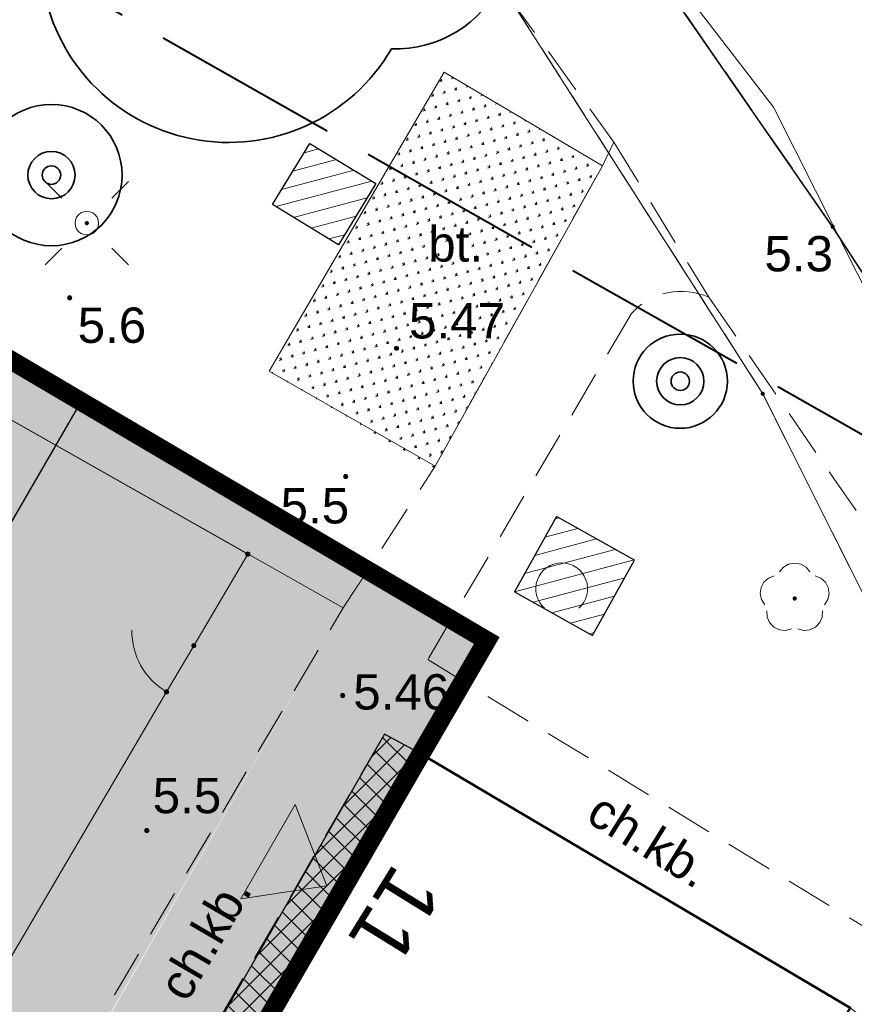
# Model space of a CAD drawing. Extents: x 5477758 to 5478338, y 5918296 to 5918505.
# Tile 131 of 135: x 5477956 to 5477973, y 5918451 to 5918472. Entities that reach past the tile are written whole.
import ezdxf
from ezdxf.enums import TextEntityAlignment as Align

# ---------------------------------------------------------------- set-up
doc = ezdxf.new("R2010")
doc.units = 0
doc.header["$PDSIZE"] = 0.75
for name, pattern in [('budynki akt$0$DASHED', [19.05, 12.7, -6.35]), ('PRZER1-1', [2, 1, -1]), ('PRZER2-1', [3, 2, -1]), ('PRZER3-1', [4, 3, -1]), ('PRZER4-1', [5, 4, -1])]:
    doc.linetypes.add(name, pattern=pattern)
doc.layers.get('0').update_dxf_attribs({"linetype": 'CONTINUOUS'})
for name, color, linetype in [('000_wejscia do budynków', 7, 'CONTINUOUS'), ('0_chodnik do naprawy', 7, 'CONTINUOUS'), ('0_NAWIERZCHNIA BEZPIECZNA Z PIASKU PŁUKANEGO', 35, 'CONTINUOUS'), ('0_NAWIERZCHNIA UTWARDZONA_CHODNIK', 254, 'CONTINUOUS'), ('0_PROJEKTOWANE OGRODZENIE', 7, 'CONTINUOUS'), ('0_ZIELEŃ NISKA ISTNIEJACA', 76, 'CONTINUOUS'), ('A_GRANICA OPRACOWANIA', 7, 'CONTINUOUS')]:
    doc.layers.add(name, color=color, linetype=linetype)
for name, color, linetype, lineweight, true_color in [('GEPADR_O', 7, 'CONTINUOUS', 18, 0x800040), ('GESUZY', 7, 'PRZER1-1', 18, 0x008000), ('GSPRDL', 7, 'CONTINUOUS', 18, 0x008000), ('GULGPR', 7, 'CONTINUOUS', 18, 0xeaea00)]:
    doc.layers.add(name, color=color, linetype=linetype, lineweight=lineweight, true_color=true_color)
for name, color, linetype, lineweight in [('GEPPGD', 7, 'CONTINUOUS', 18), ('GESBZO', 7, 'CONTINUOUS', 50), ('GESDZI', 7, 'CONTINUOUS', 18), ('GSLINN', 7, 'CONTINUOUS', 18), ('GSLKRW', 7, 'CONTINUOUS', 25), ('GSPPRB', 7, 'CONTINUOUS', 20), ('GSPWPN', 7, 'CONTINUOUS', 13), ('GSPWPN_O', 7, 'CONTINUOUS', 13), ('GSSINN', 7, 'CONTINUOUS', 18), ('GSSINN_O', 7, 'CONTINUOUS', 18), ('GSSKOA', 7, 'PRZER3-1', 18), ('GSSKOD', 7, 'PRZER2-1', 18), ('GSSKOD_O', 7, 'PRZER2-1', 18), ('GUPELA', 7, 'CONTINUOUS', 18), ('OT_Rzedna', 7, 'CONTINUOUS', 18), ('pomiar', 7, 'CONTINUOUS', 18), ('wysokosci', 7, 'CONTINUOUS', 18), ('zakres', 150, 'PRZER4-1', 50), ('ZZ_drzewo-nanoszone-recznie', 7, 'CONTINUOUS', 35), ('ZZ_grupa', 7, 'CONTINUOUS', 30), ('ZZ_grupa-krzewow-szraf', 7, 'CONTINUOUS', 13), ('ZZ_korona', 7, 'CONTINUOUS', 35), ('ZZ_trawnik', 62, 'CONTINUOUS', 50)]:
    doc.layers.add(name, color=color, linetype=linetype, lineweight=lineweight)
doc.styles.add('GEO-INFO', font='arial.ttf')
pattern_1 = [(194.933, (5477837.84446, 5918344.9947), (0.08181636, -0.30677734), [])]
pattern_2 = [(150.04685, (5477945.68312, 5918441.73395), (-0.2452913, -0.0659406), [0.047625, -0.3115852]), (105.04685, (5477945.68312, 5918441.73395), (-0.2452913, -0.0659406), [0.047625, -0.206375]), (195.04685, (5477945.68312, 5918441.73395), (0.0659406, -0.2452913), [0.047625, -0.206375])]

# ---------------------------------------------------------------- blocks, each defined once
blk = doc.blocks.new('EPPGN')
blk.add_hatch(color=0).paths.add_polyline_path([(0, -0.09), (0.027812, -0.085595), (0.052901, -0.072812), (0.072812, -0.052901), (0.085595, -0.027812), (0.09, 0), (0.085595, 0.027812), (0.072812, 0.052901), (0.052901, 0.072812), (0.027812, 0.085595), (0, 0.09), (-0.027812, 0.085595), (-0.052901, 0.072812), (-0.072812, 0.052901), (-0.085595, 0.027812), (-0.09, 0), (-0.085595, -0.027812), (-0.072812, -0.052901), (-0.052901, -0.072812), (-0.027812, -0.085595)])
blk = doc.blocks.new('KOLO')
blk.add_hatch(color=0).paths.add_polyline_path([(-0.5, 0), (-0.482963, -0.12941), (-0.433013, -0.25), (-0.353553, -0.353553), (-0.25, -0.433013), (-0.12941, -0.482963), (0, -0.5), (0.12941, -0.482963), (0.25, -0.433013), (0.353553, -0.353553), (0.433013, -0.25), (0.482963, -0.12941), (0.5, 0), (0.482963, 0.12941), (0.433013, 0.25), (0.353553, 0.353553), (0.25, 0.433013), (0.12941, 0.482963), (0, 0.5), (-0.12941, 0.482963), (-0.25, 0.433013), (-0.353553, 0.353553), (-0.433013, 0.25), (-0.482963, 0.12941)])
blk = doc.blocks.new('SPDLP')
blk.add_hatch(color=0).paths.add_polyline_path([(0, -0.09), (0.027812, -0.085595), (0.052901, -0.072812), (0.072812, -0.052901), (0.085595, -0.027812), (0.09, 0), (0.085595, 0.027812), (0.072812, 0.052901), (0.052901, 0.072812), (0.027812, 0.085595), (0, 0.09), (-0.027812, 0.085595), (-0.052901, 0.072812), (-0.072812, 0.052901), (-0.085595, 0.027812), (-0.09, 0), (-0.085595, -0.027812), (-0.072812, -0.052901), (-0.052901, -0.072812), (-0.027812, -0.085595)])
at = {"color": 0}
for points in [[(-0.648554, 1.126667), (-0.481106, 1.325358), (-0.255912, 1.454989), (0, 1.5), (0.255912, 1.454989), (0.481106, 1.325358), (0.648554, 1.126667)], [(-1.271938, -0.268652), (-1.40916, -0.048001), (-1.462858, 0.20623), (-1.426585, 0.463525), (-1.304695, 0.693003), (-1.11182, 0.867117), (-0.871109, 0.964971)], [(0.871109, 0.964971), (1.11182, 0.867117), (1.304695, 0.693003), (1.426585, 0.463525), (1.462858, 0.20623), (1.40916, -0.048001), (1.271938, -0.268652)], [(-0.137547, -1.292703), (-0.389802, -1.355024), (-0.648184, -1.327532), (-0.881678, -1.213525), (-1.062258, -1.026689), (-1.168249, -0.78945), (-1.186929, -0.530282)], [(1.186929, -0.530282), (1.168249, -0.78945), (1.062258, -1.026689), (0.881678, -1.213525), (0.648184, -1.327532), (0.389802, -1.355024), (0.137547, -1.292703)]]:
    blk.add_lwpolyline(points, dxfattribs=at)
blk = doc.blocks.new('OTRN')
at = {"linetype": 'Continuous', "lineweight": 13}
blk.add_hatch(color=0, dxfattribs=at).paths.add_polyline_path([(0, -0.091, 1), (0, 0.091, 1)])
at = {"color": 0, "linetype": 'Continuous', "lineweight": 13}
blk.add_circle((0, 0), 0.0906, dxfattribs=at)
blk = doc.blocks.new('KTOK04_500')
at = {"color": 0, "linetype": 'Continuous', "lineweight": 13}
blk.add_arc((3, 0), 3, 119.9816, 180, dxfattribs=at)
blk = doc.blocks.new('OTZK_1')
at = {"color": 0, "linetype": 'Continuous', "lineweight": 18}
blk.add_arc((0, 0), 1.1, 311.1859, 228.8141, dxfattribs=at)
blk = doc.blocks.new('SUEO')
blk.add_hatch(color=0).paths.add_polyline_path([(-0.002174, 0.089974), (0.023762, 0.086807), (0.042561, 0.0793), (0.060131, 0.066965), (0.076266, 0.047786), (0.086234, 0.025762), (0.089972, 0.002226), (0.088646, -0.015553), (0.081114, -0.038994), (0.066834, -0.060276), (0.049699, -0.075033), (0.027576, -0.085671), (0.004027, -0.08991), (-0.019639, -0.087831), (-0.040932, -0.080154), (-0.059082, -0.067892), (-0.073734, -0.051607), (-0.08374, -0.032979), (-0.089221, -0.011817), (-0.089063, 0.012951), (-0.082571, 0.035806), (-0.069528, 0.057148), (-0.048957, 0.075519), (-0.026898, 0.085887)])
at = {"color": 0}
for points in [[(-1.767767, 1.767767), (-1.06066, 1.06066)], [(1.767767, 1.767767), (1.06066, 1.06066)], [(-1.767767, -1.767767), (-1.06066, -1.06066)], [(1.767767, -1.767767), (1.06066, -1.06066)]]:
    blk.add_lwpolyline(points, dxfattribs=at)
blk = doc.blocks.new('OKRAG_PELNY')
at = {"color": 0}
blk.add_lwpolyline([(0, 0.5), (0.12941, 0.482963), (0.25, 0.433013), (0.353553, 0.353553), (0.433013, 0.25), (0.482963, 0.12941), (0.5, 0), (0.482963, -0.12941), (0.433013, -0.25), (0.353553, -0.353553), (0.25, -0.433013), (0.12941, -0.482963), (0, -0.5), (-0.12941, -0.482963), (-0.25, -0.433013), (-0.353553, -0.353553), (-0.433013, -0.25), (-0.482963, -0.12941), (-0.5, 0), (-0.482963, 0.12941), (-0.433013, 0.25), (-0.353553, 0.353553), (-0.25, 0.433013), (-0.12941, 0.482963)], close=True, dxfattribs=at)
blk = doc.blocks.new('zw$2EFF')
at = {"lineweight": 18}
blk.add_hatch(color=256, dxfattribs=at).paths.add_polyline_path([(-0.771, 0.963), (0, 0), (0.77, 0.963)])
blk.add_lwpolyline([(-0.771, 0.963), (0.77, 0.963), (0, 0), (-0.771, 0.963)], dxfattribs=at)
blk = doc.blocks.new('drzewo-odreczne')
at = {"layer": 'ZZ_drzewo-nanoszone-recznie', "linetype": 'Continuous'}
for radius in [0.502, 0.196]:
    blk.add_circle((0, 0), radius, dxfattribs=at)

msp = doc.modelspace()

# ---------------------------------------------------------------- hatches: boundary and pattern name
at = {"layer": '0_chodnik do naprawy'}
h = msp.add_hatch(dxfattribs=at)
h.set_pattern_fill('ANSI37', color=0, scale=0.1, style=0)
h.set_pattern_definition([(45, (0, 0), (-0.224506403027, 0.224506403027), []), (135, (0, 0), (-0.224506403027, -0.224506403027), [])])
h.paths.add_polyline_path([(5477964.141, 5918455.941), (5477963.369, 5918456.364), (5477946.91, 5918427.756), (5477947.596, 5918427.361)])
at = {"layer": '0_NAWIERZCHNIA BEZPIECZNA Z PIASKU PŁUKANEGO', "transparency": 33554559}
msp.add_hatch(color=256, dxfattribs=at).paths.add_polyline_path([(5477943.435, 5918450.298), (5477943.299, 5918450.376), (5477942.959, 5918453.455), (5477950.692, 5918466.889), (5477956.869, 5918463.337), (5477947.851, 5918447.759)])
at = {"layer": '0_NAWIERZCHNIA UTWARDZONA_CHODNIK', "transparency": 33554636}
msp.add_hatch(color=256, dxfattribs=at).paths.add_polyline_path([(5477962.493, 5918459.043), (5477957.044, 5918449.527), (5477951.796, 5918440.362), (5477947.988, 5918433.712), (5477937.075, 5918428.498), (5477936.605, 5918428.29), (5477938.473, 5918427.16), (5477943.438, 5918429.127), (5477945.135, 5918429.94), (5477945.396, 5918429.792), (5477945.658, 5918429.644), (5477944.382, 5918427.315), (5477942.909, 5918424.629), (5477944.585, 5918423.669), (5477946.91, 5918427.756), (5477947.596, 5918427.361), (5477965.541, 5918458.35), (5477963.011, 5918459.841)])
at = {"layer": '0_ZIELEŃ NISKA ISTNIEJACA'}
h = msp.add_hatch(dxfattribs=at)
h.set_pattern_fill('GRASS', color=256, scale=0.01, style=0)
h.set_pattern_definition([(90, (0, 0), (-0.1796051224, 0.1796051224), [0.047625, -0.3115852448]), (45, (0, 0), (-0.179605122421, 0.179605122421), [0.047625, -0.206375]), (135, (0, 0), (-0.179605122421, -0.179605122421), [0.047625, -0.206375])])
h.paths.add_polyline_path([(5477924.751, 5918437.069), (5477930.151, 5918434.06), (5477937.415, 5918446.75), (5477936.617, 5918447.185), (5477942.676, 5918457.835), (5477945.423, 5918462.804), (5477946.342, 5918462.333), (5477948.868, 5918466.755), (5477950.186, 5918466.01), (5477950.692, 5918466.889), (5477956.869, 5918463.337), (5477956.368, 5918462.471), (5477962.493, 5918459.043), (5477962.976, 5918459.861), (5477943.997, 5918471.043), (5477924.645, 5918437.396), (5477924.514, 5918437.169)])
at = {"layer": 'ZZ_grupa-krzewow-szraf'}
h = msp.add_hatch(dxfattribs=at)
h.set_pattern_fill('ANSI31', color=256, scale=0.1, angle=90)
h.set_pattern_definition(pattern_1)
h.paths.add_polyline_path([(5477960.991, 5918467.606), (5477962.394, 5918466.752), (5477963.186, 5918468.053), (5477961.782, 5918468.907)])
h = msp.add_hatch(dxfattribs=at)
h.set_pattern_fill('ANSI31', color=256, scale=0.1, angle=90)
h.set_pattern_definition(pattern_1)
h.paths.add_polyline_path([(5477966.127, 5918459.385), (5477967.784, 5918458.456), (5477968.68, 5918460.055), (5477967.023, 5918460.984)])
at = {"layer": 'ZZ_trawnik', "lineweight": 13}
h = msp.add_hatch(dxfattribs=at)
h.set_pattern_fill('GRASS', color=256, scale=0.01)
h.set_pattern_definition(pattern_2)
h.paths.add_polyline_path([(5477964.635, 5918470.422), (5477960.917, 5918464.068), (5477964.422, 5918462.017), (5477967.996, 5918468.433)])
h = msp.add_hatch(dxfattribs=at)
h.set_pattern_fill('GRASS', color=256, scale=0.01)
h.set_pattern_definition(pattern_2)
h.paths.add_polyline_path([(5477956.368, 5918462.471), (5477947.851, 5918447.759), (5477948.829, 5918447.192), (5477953.977, 5918444.226), (5477962.493, 5918459.043)])

# ---------------------------------------------------------------- linework, layer by layer
at = {"layer": '0_chodnik do naprawy', "color": 0}
msp.add_lwpolyline([(5477964.141, 5918455.941), (5477963.369, 5918456.364), (5477946.91, 5918427.756), (5477947.596, 5918427.361), (5477964.141, 5918455.941)], dxfattribs=at)
at = {"layer": '0_PROJEKTOWANE OGRODZENIE', "lineweight": 30}
msp.add_lwpolyline([(5477942.959, 5918453.455), (5477950.692, 5918466.889), (5477956.869, 5918463.337), (5477947.851, 5918447.759), (5477943.435, 5918450.298), (5477943.299, 5918450.376), (5477942.959, 5918453.455)], dxfattribs=at)
at = {"layer": 'A_GRANICA OPRACOWANIA', "color": 1, "linetype": 'budynki akt$0$DASHED', "ltscale": 0.1, "const_width": 0.4}
msp.add_lwpolyline([(5477924.666, 5918437.385), (5477923.68, 5918435.693), (5477947.085, 5918422.232), (5477949.411, 5918426.304), (5477947.596, 5918427.361), (5477964.141, 5918455.941), (5477965.541, 5918458.35), (5477956.078, 5918463.925), (5477947.799, 5918468.803), (5477947.799, 5918468.803), (5477943.997, 5918471.043), (5477943.489, 5918470.182), (5477933.716, 5918453.151), (5477933.004, 5918451.909), (5477924.666, 5918437.385)], dxfattribs=at)
at = {"layer": 'GESBZO', "color": 7, "linetype": 'Continuous', "lineweight": 50}
msp.add_lwpolyline([(5477947.596, 5918427.361), (5477964.141, 5918455.941), (5477973.257, 5918450.553), (5477957.124, 5918422.592), (5477958.789, 5918421.465), (5477950.46, 5918406.9), (5477941.35, 5918412.22), (5477949.411, 5918426.304)], close=True, dxfattribs=at)
at = {"layer": 'GESDZI', "color": 7, "linetype": 'Continuous', "lineweight": 18}
for points in [[(5477956.852, 5918483.668), (5477963.46, 5918476), (5477971.4, 5918463.59), (5477981.759, 5918442.93)], [(5477981.759, 5918442.93), (5477971.4, 5918463.59), (5477963.46, 5918476), (5477956.852, 5918483.668)]]:
    msp.add_lwpolyline(points, dxfattribs=at)
at = {"layer": 'GESUZY', "color": 96, "linetype": 'PRZER1-1', "lineweight": 18, "ltscale": 0.5, "true_color": 0x008000}
for points in [[(5477956.852, 5918483.668), (5477963.46, 5918476), (5477971.4, 5918463.59), (5477981.759, 5918442.93)], [(5477981.759, 5918442.93), (5477971.4, 5918463.59), (5477963.46, 5918476), (5477956.852, 5918483.668)]]:
    msp.add_lwpolyline(points, dxfattribs=at)
at = {"layer": 'GSLINN', "color": 7, "linetype": 'Continuous', "lineweight": 18}
msp.add_lwpolyline([(5477948.233, 5918467.115), (5477962.493, 5918459.043)], dxfattribs=at)
at = {"layer": 'GSLKRW', "color": 7, "linetype": 'Continuous', "lineweight": 25}
msp.add_lwpolyline([(5477984.675, 5918448.07, 0.085053), (5477983.326, 5918451.046), (5477978.858, 5918458.003), (5477972.884, 5918467.137), (5477964.404, 5918479.383)], format="xyb", dxfattribs=at)
at = {"layer": 'GSPPRB', "color": 7, "linetype": 'Continuous', "lineweight": 20}
msp.add_point((5477964.141, 5918455.941), dxfattribs=at)
at = {"layer": 'GSSINN', "color": 7, "linetype": 'Continuous', "lineweight": 18}
msp.add_lwpolyline([(5477964.635, 5918470.422), (5477967.996, 5918468.433), (5477964.446, 5918462.055), (5477960.917, 5918464.068)], close=True, dxfattribs=at)
at = {"layer": 'GSSKOA', "color": 7, "linetype": 'PRZER3-1', "lineweight": 18, "ltscale": 0.5}
msp.add_lwpolyline([(5477984.676, 5918448.072, 0.084576), (5477983.33, 5918451.05), (5477978.86, 5918458), (5477972.88, 5918467.14), (5477964.404, 5918479.383)], format="xyb", dxfattribs=at)
at = {"layer": 'GSSKOD', "color": 7, "linetype": 'PRZER2-1', "lineweight": 18, "ltscale": 0.5}
for points in [[(5477957.805, 5918483.128), (5477958.203, 5918482.622), (5477963.336, 5918475.72), (5477968.236, 5918468.933), (5477970.258, 5918465.638), (5477974.812, 5918459.035), (5477978.364, 5918453.259), (5477980.276, 5918449.561), (5477981.34, 5918447.144), (5477982.062, 5918445.034), (5477982.307, 5918443.897)], [(5477924.632, 5918422.726), (5477928.468, 5918424.674), (5477937.092, 5918428.506), (5477941.728, 5918430.721), (5477947.221, 5918436.084), (5477951.574, 5918440.386), (5477956.873, 5918449.535), (5477962.493, 5918459.043), (5477964.446, 5918462.055), (5477967.996, 5918468.433), (5477968.236, 5918468.933)], [(5477963.369, 5918456.364), (5477953.957, 5918440.129), (5477943.324, 5918421.46), (5477943.065, 5918421.081), (5477945.62, 5918419.676), (5477944.34, 5918417.44), (5477941.721, 5918418.806)]]:
    msp.add_lwpolyline(points, dxfattribs=at)
for points in [[(5477984.675, 5918448.07, 0.085053), (5477983.326, 5918451.046), (5477978.858, 5918458.003), (5477972.884, 5918467.137), (5477964.404, 5918479.383)], [(5477970.258, 5918465.638, 0.325645), (5477968.612, 5918465.293), (5477964.287, 5918457.946)], [(5477964.287, 5918457.946), (5477974.857, 5918451.467, -0.191303), (5477977.119, 5918444.664, -0.067534), (5477975.879, 5918437.577), (5477970.144, 5918427.702), (5477965.273, 5918420.409), (5477963.954, 5918418.054), (5477956.135, 5918403.788)], [(5477954.279, 5918404.806), (5477974.493, 5918439.999, 0.092657), (5477975.121, 5918446.676, 0.188707), (5477973.696, 5918450.211), (5477973.257, 5918450.553), (5477964.141, 5918455.941), (5477963.369, 5918456.364)]]:
    msp.add_lwpolyline(points, format="xyb", dxfattribs=at)
at = {"layer": 'GULGPR', "color": 2, "linetype": 'Continuous', "lineweight": 18, "true_color": 0xeaea00}
msp.add_lwpolyline([(5477963.951, 5918479.64), (5477971.628, 5918469.679), (5477977.854, 5918457.317), (5477983.634, 5918446.418), (5477983.67, 5918446.299)], dxfattribs=at)
at = {"layer": 'OT_Rzedna', "color": 7}
for p in [(5477963.623, 5918464.554), (5477962.544, 5918461.832), (5477959.32, 5918458.24), (5477958.74, 5918457.26), (5477962.48, 5918457.18), (5477958.32, 5918454.314)]:
    msp.add_point(p, dxfattribs=at)
at = {"layer": 'pomiar', "linetype": 'Continuous', "lineweight": 18, "flags": 128}
for points in [[(5477948.233, 5918467.115), (5477960.464, 5918460.186), (5477959.32, 5918458.24)], [(5477946.519, 5918455.814), (5477954.984, 5918450.859), (5477958.74, 5918457.26)]]:
    msp.add_lwpolyline(points, dxfattribs=at)
at = {"layer": 'pomiar', "linetype": 'Continuous', "lineweight": 13, "flags": 128}
msp.add_lwpolyline([(5477958.74, 5918457.26), (5477959.32, 5918458.24)], dxfattribs=at)
at = {"layer": 'zakres', "linetype": 'PRZER4-1', "lineweight": 40}
msp.add_lwpolyline([(5477963.54, 5918377.848), (5477941.504, 5918392.244), (5477979.546, 5918459.295), (5477938.033, 5918482.848), (5477904.167, 5918427.813), (5477915.775, 5918420.837), (5477872.982, 5918351.171), (5477887.852, 5918340.978), (5477923.836, 5918315.921)], close=True, dxfattribs=at)
at = {"layer": 'ZZ_grupa', "elevation": 10.3}
msp.add_lwpolyline([(5477961.782, 5918468.907), (5477963.186, 5918468.053), (5477962.394, 5918466.752), (5477960.991, 5918467.606)], close=True, dxfattribs=at)
at = {"layer": 'ZZ_grupa'}
msp.add_lwpolyline([(5477966.127, 5918459.385), (5477967.784, 5918458.456), (5477968.68, 5918460.055), (5477967.023, 5918460.984), (5477966.127, 5918459.385)], dxfattribs=at)
at = {"layer": 'ZZ_korona'}
for centre, radius in [((5477956.297, 5918468.233), 1.5), ((5477969.649, 5918463.856), 1)]:
    msp.add_circle(centre, radius, dxfattribs=at)
for centre, radius, start, end in [((5477960.06, 5918472.926, 10.12), 4, 45.8693, 329.8191), ((5477963.6, 5918473.413, 10.12), 2.5, 268.1129, 107.5756)]:
    msp.add_arc(centre, radius, start, end, dxfattribs=at)

# ---------------------------------------------------------------- block references
at = {"layer": '000_wejscia do budynków', "lineweight": 0, "xscale": -1.5, "yscale": 1.5, "zscale": 1.5, "rotation": 59.93299828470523}
msp.add_blockref('zw$2EFF', (5477962.145, 5918453.144), dxfattribs=at)
at = {"layer": 'GEPPGD', "color": 7, "lineweight": 18, "xscale": 0.5, "yscale": 0.5}
msp.add_blockref('EPPGN', (5477971.4, 5918463.59), dxfattribs=at)
at = {"layer": 'GSPRDL', "color": 96, "lineweight": 18, "true_color": 0x008000, "xscale": 0.5, "yscale": 0.5}
msp.add_blockref('SPDLP', (5477972.078, 5918459.243), dxfattribs=at)
at = {"layer": 'GSPWPN', "color": 7, "lineweight": 13, "xscale": 0.09, "yscale": 0.09}
msp.add_blockref('KOLO', (5477972.884, 5918467.137), dxfattribs=at)
at = {"layer": 'GUPELA', "color": 7, "lineweight": 18, "xscale": 0.5, "yscale": 0.5}
for name, p in [('SUEO', (5477957.048, 5918467.213, 10.15)), ('OKRAG_PELNY', (5477957.048, 5918467.213, 10.16))]:
    msp.add_blockref(name, p, dxfattribs=at)
at = {"layer": 'OT_Rzedna', "color": 7, "linetype": 'Continuous', "xscale": 0.5, "yscale": 0.5, "zscale": 0.5}
for p in [(5477956.684, 5918465.625), (5477963.623, 5918464.554), (5477962.544, 5918461.832), (5477960.464, 5918460.186), (5477959.32, 5918458.24), (5477958.74, 5918457.26), (5477962.48, 5918457.18), (5477958.32, 5918454.314)]:
    msp.add_blockref('OTRN', p, dxfattribs=at)
at = {"layer": 'pomiar', "linetype": 'Continuous', "xscale": 0.5, "yscale": 0.5, "zscale": 0.5}
msp.add_blockref('OTZK_1', (5477967.13, 5918459.448), dxfattribs=at)
at = {"layer": 'pomiar', "linetype": 'Continuous', "xscale": 0.5, "yscale": 0.5, "zscale": 0.5, "rotation": 59.38}
msp.add_blockref('KTOK04_500', (5477958.74, 5918457.26), dxfattribs=at)
at = {"layer": 'ZZ_drzewo-nanoszone-recznie', "rotation": 98.49156574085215}
for p in [(5477956.297, 5918468.233), (5477969.649, 5918463.856)]:
    msp.add_blockref('drzewo-odreczne', p, dxfattribs=at)

# ---------------------------------------------------------------- texts
at = {"layer": 'GEPADR_O', "color": 236, "linetype": 'Continuous', "lineweight": 0, "true_color": 0x800040, "style": 'GEO-INFO'}
msp.add_text('11', height=1.25, rotation=238.2413, dxfattribs=at).set_placement((5477964.645, 5918453.007), align=Align.TOP_LEFT)
at = {"layer": 'GSPWPN_O', "color": 7, "linetype": 'Continuous', "lineweight": 0, "style": 'GEO-INFO'}
msp.add_text('5.3', height=0.75, dxfattribs=at).set_placement((5477971.436, 5918466.189))
at = {"layer": 'GSSINN_O', "color": 7, "linetype": 'Continuous', "lineweight": 0, "style": 'GEO-INFO'}
msp.add_text('bt.', height=0.75, dxfattribs=at).set_placement((5477964.879, 5918466.786), align=Align.MIDDLE)
at = {"layer": 'GSSKOD_O', "color": 7, "linetype": 'Continuous', "lineweight": 0, "style": 'GEO-INFO'}
for rotation, p in [(328.134, (5477969.004, 5918454.126)), (59.7505, (5477959.539, 5918452.044))]:
    msp.add_text('ch.kb.', height=0.75, rotation=rotation, dxfattribs=at).set_placement(p, align=Align.MIDDLE)
at = {"layer": 'wysokosci', "color": 7, "style": 'GEO-INFO'}
for s, p in [('5.6', (5477956.853, 5918465.421)), ('5.47', (5477963.888, 5918465.514)), ('5.5', (5477961.162, 5918461.586)), ('5.46', (5477962.705, 5918457.635)), ('5.5', (5477958.446, 5918455.433))]:
    msp.add_text(s, height=0.75, dxfattribs=at).set_placement(p, align=Align.TOP_LEFT)

doc.saveas('drawing.dxf')
